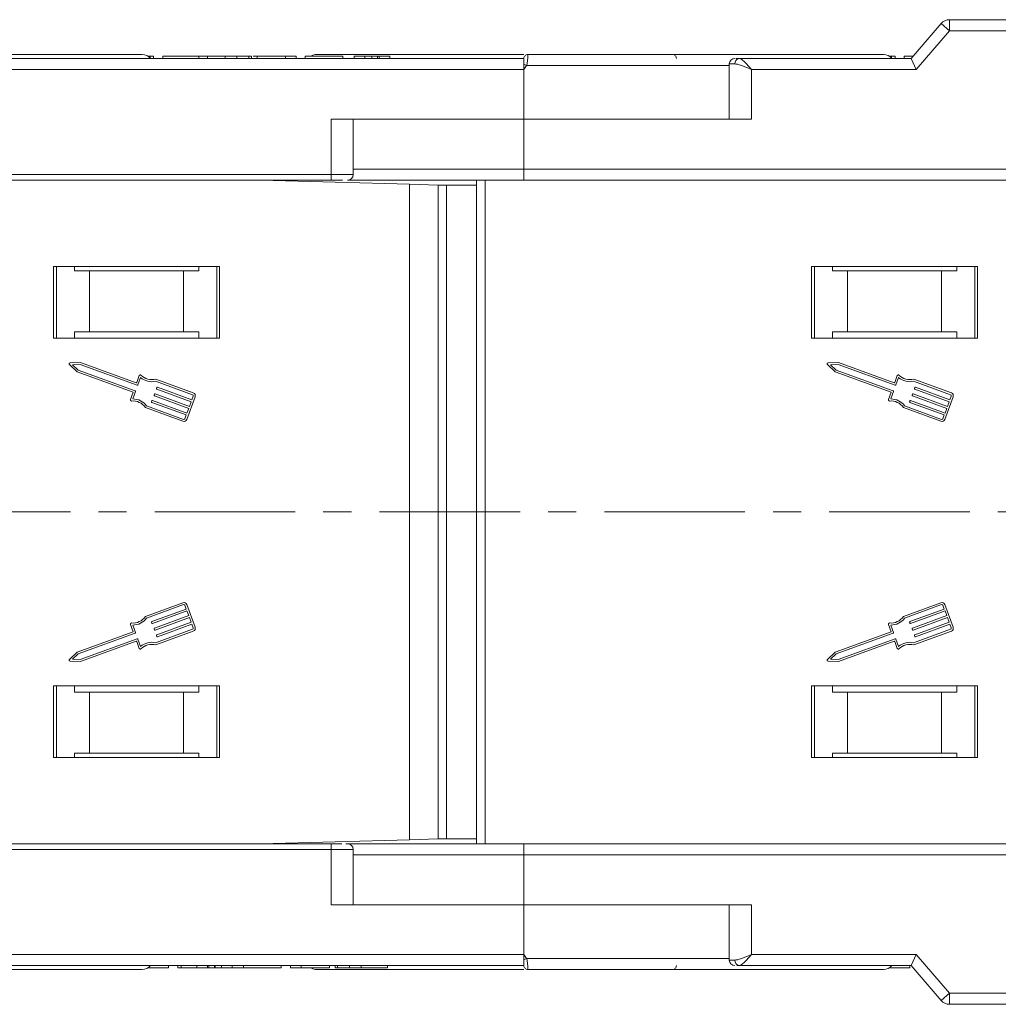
# Model space of a CAD drawing. Header units: millimetres. Extents: x 4144 to 5605, y 218 to 1251.
# Tile 12 of 45: x 4842 to 4930, y 482 to 571. Entities that reach past the tile are written whole.
import ezdxf

# ---------------------------------------------------------------- set-up
doc = ezdxf.new("R2010")
doc.units = ezdxf.units.MM
doc.linetypes.add('CENTERX2', pattern=[20.32, 12.7, -2.54, 2.54, -2.54])

msp = doc.modelspace()

# ---------------------------------------------------------------- linework, layer by layer
at = {"color": 7, "linetype": 'Continuous', "lineweight": 15}
for p, q in [((4925.95, 569.669), (4925.95, 570.669)), ((4978.49, 570.669), (4925.95, 570.669)), ((4925.191, 570.32), (4922.49, 567.169)), ((4922.95, 566.169), (4925.95, 569.669)), ((4925.95, 569.669), (4925.191, 570.32)), ((4925.95, 569.669), (4978.49, 569.669)), ((4887.49, 567.169), (4836.801, 567.169)), ((4853.706, 567.369), (4853.517, 567.369)), ((4853.706, 567.217), (4853.706, 567.369)), ((4854.026, 567.369), (4853.706, 567.369)), ((4858.118, 567.169), (4853.75, 567.169)), ((4854.026, 567.169), (4854.026, 567.369)), ((4854.86, 567.169), (4854.86, 567.369)), ((4858.118, 567.369), (4854.86, 567.369)), ((4858.118, 567.169), (4858.118, 567.369)), ((4858.898, 567.169), (4858.898, 567.369)), ((4861.9, 567.169), (4859.08, 567.169)), ((4860.497, 567.169), (4860.497, 567.369)), ((4861.551, 567.169), (4861.551, 567.369)), ((4862.639, 567.169), (4862.639, 567.369)), ((4862.862, 567.169), (4862.862, 567.369)), ((4882.976, 567.169), (4862.862, 567.169)), ((4863.375, 567.169), (4863.375, 567.369)), ((4865.939, 567.369), (4863.375, 567.369)), ((4865.939, 567.169), (4865.939, 567.369)), ((4866.9, 567.369), (4865.939, 567.369)), ((4866.9, 567.169), (4866.9, 567.369)), ((4867.734, 567.169), (4867.734, 567.369)), ((4871.131, 567.369), (4867.734, 567.369)), ((4871.131, 567.169), (4871.131, 567.369)), ((4873.118, 567.369), (4872.157, 567.369)), ((4872.157, 567.169), (4872.157, 567.369)), ((4873.118, 567.169), (4873.118, 567.369)), ((4873.755, 567.169), (4873.755, 567.369)), ((4874.27, 567.169), (4874.27, 567.369)), ((4874.4, 567.169), (4874.4, 567.369)), ((4874.4, 567.369), (4875.362, 567.369)), ((4875.362, 567.169), (4875.362, 567.369)), ((4887.49, 567.167), (4887.49, 567.169)), ((4887.84, 567.519), (4887.84, 567.519)), ((4922.49, 567.169), (4906.935, 567.169)), ((4920.706, 567.369), (4920.517, 567.369)), ((4920.706, 567.217), (4920.706, 567.369)), ((4921.026, 567.369), (4920.706, 567.369)), ((4922.49, 567.169), (4920.75, 567.169)), ((4921.026, 567.169), (4921.026, 567.369)), ((4921.86, 567.169), (4921.86, 567.369)), ((4922.662, 567.369), (4921.86, 567.369)), ((4922.49, 567.169), (4922.95, 566.169)), ((4837.919, 566.169), (4887.49, 566.169)), ((4887.724, 566.519), (4887.49, 566.169)), ((4887.49, 566.169), (4887.49, 561.669)), ((4906.053, 566.519), (4887.724, 566.519)), ((4906.053, 566.669), (4906.053, 561.669)), ((4906.562, 566.669), (4906.053, 566.669)), ((4908.053, 561.669), (4908.053, 566.169)), ((4908.053, 566.169), (4922.95, 566.169)), ((4887.49, 561.669), (4870.062, 561.669)), ((4870.062, 561.669), (4870.062, 556.669)), ((4872.062, 556.669), (4872.062, 561.669)), ((4887.49, 557.169), (4887.49, 561.669)), ((4887.49, 561.669), (4908.053, 561.669)), ((4887.49, 557.169), (4872.062, 557.169)), ((4978.49, 557.169), (4887.49, 557.169)), ((4887.49, 556.169), (4887.49, 557.169)), ((4870.062, 556.669), (4820.49, 556.669)), ((4870.062, 556.669), (4870.062, 556.169)), ((4872.062, 556.669), (4870.062, 556.669)), ((4820.49, 556.169), (4870.062, 556.169)), ((4863.731, 556.169), (4877.14, 555.792)), ((4864.553, 556.146), (4864.553, 556.169)), ((4865.233, 556.15), (4865.053, 556.167)), ((4865.053, 556.132), (4865.053, 556.167)), ((4865.586, 556.117), (4865.233, 556.15)), ((4865.233, 556.15), (4865.233, 556.127)), ((4877.14, 555.792), (4877.14, 518.669)), ((4879.752, 555.719), (4877.14, 555.792)), ((4879.752, 518.669), (4879.752, 555.719)), ((4879.752, 555.719), (4880.498, 555.719)), ((4880.498, 555.719), (4880.498, 518.669)), ((4883.2, 555.719), (4880.498, 555.719)), ((4883.2, 556.169), (4883.2, 518.669)), ((4884, 518.669), (4884, 556.169)), ((4978.49, 556.169), (4887.49, 556.169)), ((4859.99, 548.369), (4844.99, 548.369)), ((4844.99, 548.369), (4844.99, 541.869)), ((4845.24, 541.869), (4845.24, 548.369)), ((4846.876, 547.969), (4846.876, 548.369)), ((4858.104, 548.369), (4858.104, 547.969)), ((4859.74, 548.369), (4859.74, 541.869)), ((4859.99, 541.869), (4859.99, 548.369)), ((4928.49, 548.369), (4913.49, 548.369)), ((4913.49, 548.369), (4913.49, 541.869)), ((4913.74, 548.369), (4913.74, 541.869)), ((4915.376, 547.969), (4915.376, 548.369)), ((4926.604, 548.369), (4926.604, 547.969)), ((4928.24, 541.869), (4928.24, 548.369)), ((4928.49, 541.869), (4928.49, 548.369)), ((4846.876, 547.969), (4848.24, 547.969)), ((4848.24, 547.969), (4848.24, 542.469)), ((4856.74, 547.969), (4848.24, 547.969)), ((4856.74, 542.469), (4856.74, 547.969)), ((4856.74, 547.969), (4858.104, 547.969)), ((4916.74, 547.969), (4915.376, 547.969)), ((4916.74, 542.469), (4916.74, 547.969)), ((4925.24, 547.969), (4916.74, 547.969)), ((4925.24, 547.969), (4925.24, 542.469)), ((4926.604, 547.969), (4925.24, 547.969)), ((4846.876, 542.469), (4846.876, 541.869)), ((4848.24, 542.469), (4846.876, 542.469)), ((4856.74, 542.469), (4848.24, 542.469)), ((4858.104, 542.469), (4856.74, 542.469)), ((4858.104, 541.869), (4858.104, 542.469)), ((4915.376, 542.469), (4916.74, 542.469)), ((4915.376, 541.869), (4915.376, 542.469)), ((4916.74, 542.469), (4925.24, 542.469)), ((4925.24, 542.469), (4926.604, 542.469)), ((4926.604, 542.469), (4926.604, 541.869)), ((4844.99, 541.869), (4859.99, 541.869)), ((4913.49, 541.869), (4928.49, 541.869)), ((4846.415, 539.488), (4847.109, 538.838)), ((4847.422, 539.695), (4846.472, 539.646)), ((4847.395, 539.511), (4846.696, 539.475)), ((4846.696, 539.475), (4847.207, 538.997)), ((4852.555, 537.625), (4847.395, 539.511)), ((4852.447, 537.859), (4847.422, 539.695)), ((4914.915, 539.488), (4915.609, 538.838)), ((4915.922, 539.695), (4914.972, 539.646)), ((4915.895, 539.511), (4915.196, 539.475)), ((4915.196, 539.475), (4915.707, 538.997)), ((4921.055, 537.625), (4915.895, 539.511)), ((4920.947, 537.859), (4915.922, 539.695)), ((4847.109, 538.838), (4852.177, 536.987)), ((4847.207, 538.997), (4852.368, 537.111)), ((4852.732, 538.506), (4852.505, 537.886)), ((4915.609, 538.838), (4920.677, 536.987)), ((4915.707, 538.997), (4920.868, 537.111)), ((4921.232, 538.506), (4921.005, 537.886)), ((4852.856, 538.314), (4852.614, 537.652)), ((4857.553, 536.77), (4854.209, 537.992)), ((4857.616, 536.941), (4854.219, 538.183)), ((4921.356, 538.314), (4921.114, 537.652)), ((4926.053, 536.77), (4922.709, 537.992)), ((4926.116, 536.941), (4922.719, 538.183)), ((4852.177, 536.987), (4851.934, 536.324)), ((4852.395, 537.053), (4852.153, 536.39)), ((4854.068, 536.732), (4854.1, 536.818)), ((4857.201, 535.539), (4854.096, 536.674)), ((4854.158, 536.845), (4857.263, 535.711)), ((4854.287, 537.332), (4854.319, 537.418)), ((4857.42, 536.139), (4854.315, 537.274)), ((4854.377, 537.445), (4857.482, 536.31)), ((4920.677, 536.987), (4920.434, 536.324)), ((4920.895, 537.053), (4920.653, 536.39)), ((4922.568, 536.732), (4922.6, 536.818)), ((4925.701, 535.539), (4922.596, 536.674)), ((4922.658, 536.845), (4925.763, 535.711)), ((4922.787, 537.332), (4922.819, 537.418)), ((4925.92, 536.139), (4922.815, 537.274)), ((4922.877, 537.445), (4925.982, 536.31)), ((4853.849, 536.133), (4853.881, 536.218)), ((4856.982, 534.94), (4853.877, 536.074)), ((4853.939, 536.246), (4857.044, 535.111)), ((4857.028, 534.535), (4857.779, 536.59)), ((4857.263, 535.711), (4857.42, 536.139)), ((4857.482, 536.31), (4857.608, 536.653)), ((4922.349, 536.133), (4922.381, 536.218)), ((4925.482, 534.94), (4922.377, 536.074)), ((4922.439, 536.246), (4925.544, 535.111)), ((4925.528, 534.535), (4926.279, 536.59)), ((4925.763, 535.711), (4925.92, 536.139)), ((4925.982, 536.31), (4926.108, 536.653)), ((4853.28, 535.613), (4856.677, 534.371)), ((4853.396, 535.764), (4856.739, 534.543)), ((4856.856, 534.597), (4856.982, 534.94)), ((4857.044, 535.111), (4857.201, 535.539)), ((4921.78, 535.613), (4925.177, 534.371)), ((4921.896, 535.764), (4925.239, 534.543)), ((4925.356, 534.597), (4925.482, 534.94)), ((4925.544, 535.111), (4925.701, 535.539)), ((4877.14, 533.669), (4877.14, 496.546)), ((4879.752, 496.619), (4879.752, 533.669)), ((4880.498, 533.669), (4880.498, 496.619)), ((4883.2, 533.669), (4883.2, 496.169)), ((4884, 496.169), (4884, 533.669)), ((4856.677, 517.967), (4853.28, 516.725)), ((4853.396, 516.573), (4856.739, 517.795)), ((4856.982, 517.398), (4853.877, 516.264)), ((4853.939, 516.092), (4857.044, 517.227)), ((4856.856, 517.741), (4856.982, 517.398)), ((4857.779, 515.748), (4857.028, 517.803)), ((4857.044, 517.227), (4857.201, 516.799)), ((4925.177, 517.967), (4921.78, 516.725)), ((4921.896, 516.573), (4925.239, 517.795)), ((4925.482, 517.398), (4922.377, 516.264)), ((4922.439, 516.092), (4925.544, 517.227)), ((4925.356, 517.741), (4925.482, 517.398)), ((4926.279, 515.748), (4925.528, 517.803)), ((4925.544, 517.227), (4925.701, 516.799)), ((4853.849, 516.205), (4853.881, 516.12)), ((4857.201, 516.799), (4854.096, 515.664)), ((4854.158, 515.493), (4857.263, 516.627)), ((4857.263, 516.627), (4857.42, 516.199)), ((4922.349, 516.205), (4922.381, 516.12)), ((4925.701, 516.799), (4922.596, 515.664)), ((4922.658, 515.493), (4925.763, 516.627)), ((4925.763, 516.627), (4925.92, 516.199)), ((4852.177, 515.351), (4847.109, 513.5)), ((4851.934, 516.014), (4852.177, 515.351)), ((4852.395, 515.285), (4852.153, 515.948)), ((4854.068, 515.606), (4854.1, 515.52)), ((4857.553, 515.568), (4854.209, 514.346)), ((4854.219, 514.155), (4857.616, 515.397)), ((4857.42, 516.199), (4854.315, 515.064)), ((4854.377, 514.893), (4857.482, 516.028)), ((4857.482, 516.028), (4857.608, 515.685)), ((4920.677, 515.351), (4915.609, 513.5)), ((4920.434, 516.014), (4920.677, 515.351)), ((4920.895, 515.285), (4920.653, 515.948)), ((4922.568, 515.606), (4922.6, 515.52)), ((4926.053, 515.568), (4922.709, 514.346)), ((4922.719, 514.155), (4926.116, 515.397)), ((4925.92, 516.199), (4922.815, 515.064)), ((4922.877, 514.893), (4925.982, 516.028)), ((4925.982, 516.028), (4926.108, 515.685)), ((4847.207, 513.341), (4852.368, 515.227)), ((4852.555, 514.713), (4847.395, 512.827)), ((4847.422, 512.643), (4852.447, 514.479)), ((4852.505, 514.452), (4852.732, 513.832)), ((4852.856, 514.024), (4852.614, 514.686)), ((4854.287, 515.006), (4854.319, 514.92)), ((4915.707, 513.341), (4920.868, 515.227)), ((4921.055, 514.713), (4915.895, 512.827)), ((4915.922, 512.643), (4920.947, 514.479)), ((4921.005, 514.452), (4921.232, 513.832)), ((4921.356, 514.024), (4921.114, 514.686)), ((4922.787, 515.006), (4922.819, 514.92)), ((4847.109, 513.5), (4846.415, 512.85)), ((4846.472, 512.692), (4847.422, 512.643)), ((4846.696, 512.863), (4847.207, 513.341)), ((4847.395, 512.827), (4846.696, 512.863)), ((4915.609, 513.5), (4914.915, 512.85)), ((4914.972, 512.692), (4915.922, 512.643)), ((4915.196, 512.863), (4915.707, 513.341)), ((4915.895, 512.827), (4915.196, 512.863)), ((4859.99, 510.469), (4844.99, 510.469)), ((4844.99, 510.469), (4844.99, 503.969)), ((4845.24, 503.969), (4845.24, 510.469)), ((4846.876, 510.469), (4846.876, 509.869)), ((4858.104, 509.869), (4858.104, 510.469)), ((4859.74, 510.469), (4859.74, 503.969)), ((4859.99, 503.969), (4859.99, 510.469)), ((4928.49, 510.469), (4913.49, 510.469)), ((4913.49, 510.469), (4913.49, 503.969)), ((4913.74, 510.469), (4913.74, 503.969)), ((4915.376, 509.869), (4915.376, 510.469)), ((4926.604, 510.469), (4926.604, 509.869)), ((4928.24, 503.969), (4928.24, 510.469)), ((4928.49, 503.969), (4928.49, 510.469)), ((4846.876, 509.869), (4848.24, 509.869)), ((4848.24, 509.869), (4848.24, 504.369)), ((4848.24, 509.869), (4856.74, 509.869)), ((4856.74, 504.369), (4856.74, 509.869)), ((4856.74, 509.869), (4858.104, 509.869)), ((4916.74, 509.869), (4915.376, 509.869)), ((4916.74, 504.369), (4916.74, 509.869)), ((4925.24, 509.869), (4916.74, 509.869)), ((4926.604, 509.869), (4925.24, 509.869)), ((4925.24, 509.869), (4925.24, 504.369)), ((4844.99, 503.969), (4859.99, 503.969)), ((4848.24, 504.369), (4846.876, 504.369)), ((4846.876, 503.969), (4846.876, 504.369)), ((4848.24, 504.369), (4856.74, 504.369)), ((4858.104, 504.369), (4856.74, 504.369)), ((4858.104, 504.369), (4858.104, 503.969)), ((4913.49, 503.969), (4928.49, 503.969)), ((4915.376, 504.369), (4916.74, 504.369)), ((4915.376, 503.969), (4915.376, 504.369)), ((4916.74, 504.369), (4925.24, 504.369)), ((4925.24, 504.369), (4926.604, 504.369)), ((4926.604, 504.369), (4926.604, 503.969)), ((4870.062, 496.169), (4820.49, 496.169)), ((4877.14, 496.546), (4863.731, 496.169)), ((4864.553, 496.169), (4864.553, 496.192)), ((4865.053, 496.171), (4865.053, 496.206)), ((4865.053, 496.171), (4865.233, 496.188)), ((4865.233, 496.188), (4865.586, 496.221)), ((4865.233, 496.211), (4865.233, 496.188)), ((4870.062, 495.669), (4870.062, 496.169)), ((4877.14, 496.546), (4879.752, 496.619)), ((4880.498, 496.619), (4879.752, 496.619)), ((4880.498, 496.619), (4883.2, 496.619)), ((4887.49, 496.169), (4887.49, 495.169)), ((4887.49, 496.169), (4978.49, 496.169)), ((4820.49, 495.669), (4870.062, 495.669)), ((4870.062, 495.669), (4870.062, 490.669)), ((4870.062, 495.669), (4872.062, 495.669)), ((4872.062, 490.669), (4872.062, 495.669)), ((4872.062, 495.169), (4887.49, 495.169)), ((4887.49, 490.669), (4887.49, 495.169)), ((4887.49, 495.169), (4978.49, 495.169)), ((4870.062, 490.669), (4887.49, 490.669)), ((4887.49, 490.669), (4887.49, 486.169)), ((4908.053, 490.669), (4887.49, 490.669)), ((4906.053, 490.669), (4906.053, 485.669)), ((4908.053, 486.169), (4908.053, 490.669)), ((4887.49, 486.169), (4837.919, 486.169)), ((4887.49, 486.169), (4887.724, 485.819)), ((4922.95, 486.169), (4908.053, 486.169)), ((4922.49, 485.169), (4922.95, 486.169)), ((4925.95, 482.669), (4922.95, 486.169)), ((4836.801, 485.169), (4887.49, 485.169)), ((4853.75, 485.169), (4858.49, 485.169)), ((4855.372, 485.169), (4855.372, 484.969)), ((4856.206, 484.969), (4856.206, 485.169)), ((4856.526, 484.969), (4856.526, 485.169)), ((4857.926, 484.969), (4857.926, 485.169)), ((4858.888, 485.169), (4858.888, 484.969)), ((4859.018, 485.169), (4859.018, 484.969)), ((4859.533, 485.169), (4859.533, 484.969)), ((4859.603, 485.169), (4859.603, 484.969)), ((4860.17, 485.169), (4860.17, 484.969)), ((4860.17, 485.169), (4870.426, 485.169)), ((4861.131, 484.969), (4861.131, 485.169)), ((4862.157, 484.969), (4862.157, 485.169)), ((4865.554, 484.969), (4865.554, 485.169)), ((4866.388, 484.969), (4866.388, 485.169)), ((4867.349, 484.969), (4867.349, 485.169)), ((4869.913, 484.969), (4869.913, 485.169)), ((4870.426, 484.969), (4870.426, 485.169)), ((4870.649, 485.169), (4870.649, 484.969)), ((4871.388, 485.169), (4874.208, 485.169)), ((4871.737, 485.169), (4871.737, 484.969)), ((4872.791, 485.169), (4872.791, 484.969)), ((4875.17, 485.169), (4875.17, 484.969)), ((4875.17, 485.169), (4882.976, 485.169)), ((4887.724, 485.819), (4906.053, 485.819)), ((4906.562, 485.669), (4906.053, 485.669)), ((4906.723, 485.169), (4906.935, 485.169)), ((4906.935, 485.169), (4922.49, 485.169)), ((4920.75, 485.169), (4922.49, 485.169)), ((4922.372, 485.169), (4922.372, 484.969)), ((4922.49, 485.169), (4925.191, 482.018)), ((4855.372, 484.969), (4853.517, 484.969)), ((4856.526, 484.969), (4856.206, 484.969)), ((4857.926, 484.969), (4856.526, 484.969)), ((4858.888, 484.969), (4857.926, 484.969)), ((4859.603, 484.969), (4859.516, 484.969)), ((4861.131, 484.969), (4860.17, 484.969)), ((4865.554, 484.969), (4862.157, 484.969)), ((4867.349, 484.969), (4866.388, 484.969)), ((4869.913, 484.969), (4867.349, 484.969)), ((4887.84, 484.819), (4887.84, 484.819)), ((4922.372, 484.969), (4920.517, 484.969)), ((4925.191, 482.018), (4925.95, 482.669)), ((4978.49, 482.669), (4925.95, 482.669)), ((4925.95, 482.669), (4925.95, 481.669)), ((4925.95, 481.669), (4978.49, 481.669))]:
    msp.add_line(p, q, dxfattribs=at)
at = {"color": 1, "linetype": 'CENTERX2', "lineweight": 13}
msp.add_line((5456.103, 526.169), (4620.052, 526.169), dxfattribs=at)
at = {"color": 7, "linetype": 'Continuous', "lineweight": 15, "flags": 128}
msp.add_lwpolyline([(4887.49, 485.169), (4887.49, 485.169)], dxfattribs=at)
at = {"color": 7, "linetype": 'Continuous', "lineweight": 15}
for centre, radius, start, end in [((4925.95, 569.669), 1, 90, 139.39871), ((4852.99, 566.519), 1, 40.5416, 90), ((4868.77, 566.519), 1, 90, 121.78833), ((4887.84, 567.169), 0.35, 89.99809, 179.99965), ((4900.92, 567.169), 0.35, 0.00041, 90.00191), ((4906.553, 566.669), 0.5, 90, 180), ((4907.01, 566.725), 0.451, 99.5202, 187.08135), ((4919.99, 566.519), 1, 40.5416, 90), ((4851.946, 499.592), 75.89, 61.87179, 62.07191), ((4871.562, 556.669), 0.5, 270, 0), ((4846.477, 539.555), 0.0912, 92.951, 226.90808), ((4914.977, 539.555), 0.0912, 92.951, 226.90808), ((4852.817, 538.475), 0.0912, 44.41454, 159.92954), ((4853.851, 539.487), 1.355, 224.41454, 285.7472), ((4921.317, 538.475), 0.0912, 44.41454, 159.92954), ((4922.351, 539.487), 1.355, 224.41454, 285.7472), ((4852.462, 537.902), 0.0456, 249.92954, 339.92954), ((4852.571, 537.668), 0.0456, 249.92954, 339.92954), ((4853.851, 539.487), 1.538, 229.69289, 283.48884), ((4920.962, 537.902), 0.0456, 249.92954, 339.92954), ((4921.071, 537.668), 0.0456, 249.92954, 339.92954), ((4922.351, 539.487), 1.538, 229.69289, 283.48884), ((4852.352, 537.068), 0.0456, 339.92954, 69.92954), ((4854.111, 536.717), 0.0456, 159.92954, 249.92954), ((4854.143, 536.802), 0.0456, 69.92954, 159.92954), ((4854.33, 537.316), 0.0456, 159.92954, 249.92954), ((4854.362, 537.402), 0.0456, 69.92954, 159.92954), ((4857.522, 536.684), 0.0912, 339.92954, 69.92954), ((4857.522, 536.684), 0.274, 339.92954, 69.92954), ((4920.852, 537.068), 0.0456, 339.92954, 69.92954), ((4922.611, 536.717), 0.0456, 159.92954, 249.92954), ((4922.643, 536.802), 0.0456, 69.92954, 159.92954), ((4922.83, 537.316), 0.0456, 159.92954, 249.92954), ((4922.862, 537.402), 0.0456, 69.92954, 159.92954), ((4926.022, 536.684), 0.0912, 339.92954, 69.92954), ((4926.022, 536.684), 0.274, 339.92954, 69.92954), ((4852.02, 536.293), 0.0912, 159.92954, 275.44455), ((4852.157, 534.853), 1.355, 34.11188, 95.44455), ((4852.157, 534.853), 1.538, 36.37025, 90.1662), ((4853.892, 536.117), 0.0456, 159.92954, 249.92954), ((4853.923, 536.203), 0.0456, 69.92954, 159.92954), ((4920.52, 536.293), 0.0912, 159.92954, 275.44455), ((4920.657, 534.853), 1.355, 34.11188, 95.44455), ((4920.657, 534.853), 1.538, 36.37025, 90.1662), ((4922.392, 536.117), 0.0456, 159.92954, 249.92954), ((4922.423, 536.203), 0.0456, 69.92954, 159.92954), ((4856.771, 534.628), 0.274, 249.92954, 339.92954), ((4856.771, 534.628), 0.0912, 249.92954, 339.92954), ((4925.271, 534.628), 0.274, 249.92954, 339.92954), ((4925.271, 534.628), 0.0912, 249.92954, 339.92954), ((4856.771, 517.71), 0.274, 20.07046, 110.07046), ((4925.271, 517.71), 0.274, 20.07046, 110.07046), ((4856.771, 517.71), 0.0912, 20.07046, 110.07046), ((4925.271, 517.71), 0.0912, 20.07046, 110.07046), ((4852.157, 517.485), 1.355, 264.55545, 325.88812), ((4852.157, 517.485), 1.538, 269.8338, 323.62975), ((4853.892, 516.221), 0.0456, 110.07046, 200.07046), ((4920.657, 517.485), 1.355, 264.55545, 325.88812), ((4920.657, 517.485), 1.538, 269.8338, 323.62975), ((4922.392, 516.221), 0.0456, 110.07046, 200.07046), ((4852.02, 516.045), 0.0912, 84.55545, 200.07046), ((4853.923, 516.135), 0.0456, 200.07046, 290.07046), ((4854.111, 515.621), 0.0456, 110.07046, 200.07046), ((4854.143, 515.536), 0.0456, 200.07046, 290.07046), ((4857.522, 515.654), 0.0912, 290.07046, 20.07046), ((4857.522, 515.654), 0.274, 290.07046, 20.07046), ((4920.52, 516.045), 0.0912, 84.55545, 200.07046), ((4922.423, 516.135), 0.0456, 200.07046, 290.07046), ((4922.611, 515.621), 0.0456, 110.07046, 200.07046), ((4922.643, 515.536), 0.0456, 200.07046, 290.07046), ((4926.022, 515.654), 0.0912, 290.07046, 20.07046), ((4926.022, 515.654), 0.274, 290.07046, 20.07046), ((4852.352, 515.27), 0.0456, 290.07046, 20.07046), ((4852.462, 514.436), 0.0456, 20.07046, 110.07046), ((4852.571, 514.67), 0.0456, 20.07046, 110.07046), ((4854.33, 515.022), 0.0456, 110.07046, 200.07046), ((4854.362, 514.936), 0.0456, 200.07046, 290.07046), ((4920.852, 515.27), 0.0456, 290.07046, 20.07046), ((4920.962, 514.436), 0.0456, 20.07046, 110.07046), ((4921.071, 514.67), 0.0456, 20.07046, 110.07046), ((4922.83, 515.022), 0.0456, 110.07046, 200.07046), ((4922.862, 514.936), 0.0456, 200.07046, 290.07046), ((4852.817, 513.863), 0.0912, 200.07046, 315.58546), ((4853.851, 512.851), 1.538, 76.51116, 130.30711), ((4853.851, 512.851), 1.355, 74.2528, 135.58546), ((4921.317, 513.863), 0.0912, 200.07046, 315.58546), ((4922.351, 512.851), 1.538, 76.51116, 130.30711), ((4922.351, 512.851), 1.355, 74.2528, 135.58546), ((4846.477, 512.783), 0.0912, 133.09192, 267.049), ((4914.977, 512.783), 0.0912, 133.09192, 267.049), ((4871.562, 495.669), 0.5, 360, 90), ((4852.99, 485.819), 1, 270, 319.4584), ((4851.946, 552.746), 75.89, 297.92809, 298.12821), ((4887.84, 485.169), 0.35, 180.00057, 270.00191), ((4900.92, 485.169), 0.35, 269.99809, 359.99959), ((4906.553, 485.669), 0.5, 180, 270), ((4907.01, 485.613), 0.451, 172.91865, 260.4798), ((4919.99, 485.819), 1, 270, 319.4584), ((4868.77, 485.819), 1, 238.21167, 270), ((4925.95, 482.669), 1, 220.60129, 270)]:
    msp.add_arc(centre, radius, start, end, dxfattribs=at)
for points, knots in [([(4852.99, 567.519), (4852.944, 567.519), (4852.851, 567.519), (4852.08, 567.519), (4850.914, 567.519), (4849.442, 567.519), (4847.794, 567.519), (4845.855, 567.519), (4842.898, 567.519), (4839.464, 567.519), (4835.687, 567.519), (4832.451, 567.519), (4828.808, 567.519), (4824.819, 567.519), (4822.153, 567.519), (4820.84, 567.519)], [0, 0, 0, 0, 0.077726, 0.157824, 0.240135, 0.304454, 0.368763, 0.43443, 0.500087, 0.631237, 0.695556, 0.759865, 0.842185, 0.922281, 1, 1, 1, 1]), ([(4860.497, 567.369), (4860.364, 567.369), (4859.96, 567.369), (4859.305, 567.369), (4858.687, 567.369), (4858.26, 567.369), (4858.128, 567.369), (4858.12, 567.369), (4858.118, 567.369)], [0, 0, 0, 0, 0.101398, 0.306996, 0.506144, 0.685262, 0.924557, 1, 1, 1, 1]), ([(4861.551, 567.369), (4861.489, 567.369), (4861.365, 567.369), (4861.181, 567.369), (4861.005, 567.369), (4860.837, 567.369), (4860.668, 567.369), (4860.554, 567.369), (4860.497, 567.369)], [0, 0, 0, 0, 0.185429, 0.37219, 0.527708, 0.683877, 0.841678, 1, 1, 1, 1]), ([(4862.639, 567.369), (4862.579, 567.369), (4862.459, 567.369), (4862.142, 567.369), (4861.821, 567.369), (4861.58, 567.369), (4861.551, 567.369)], [0, 0, 0, 0, 0.250896, 0.502166, 0.940512, 1, 1, 1, 1]), ([(4862.862, 567.369), (4862.861, 567.369), (4862.86, 567.369), (4862.846, 567.369), (4862.821, 567.369), (4862.78, 567.369), (4862.723, 567.369), (4862.667, 567.369), (4862.639, 567.369)], [0, 0, 0, 0, 0.1539502, 0.3081809, 0.478699, 0.6499612, 0.8242026, 1, 1, 1, 1]), ([(4863.375, 567.369), (4863.295, 567.369), (4863.21, 567.369), (4863.041, 567.369), (4863.031, 567.369)], [0, 0, 0, 0, 0.939893, 1, 1, 1, 1]), ([(4887.49, 567.519), (4887.023, 567.519), (4885.564, 567.519), (4883.252, 567.519), (4880.585, 567.519), (4877.308, 567.519), (4874.519, 567.519), (4872.318, 567.519), (4870.846, 567.519), (4869.68, 567.519), (4868.909, 567.519), (4868.816, 567.519), (4868.77, 567.519)], [0, 0, 0, 0, 0.041736, 0.130335, 0.220805, 0.311261, 0.491949, 0.580563, 0.669162, 0.782576, 0.892928, 1, 1, 1, 1]), ([(4873.118, 567.369), (4873.121, 567.369), (4873.126, 567.369), (4873.175, 567.369), (4873.266, 567.369), (4873.384, 567.369), (4873.55, 567.369), (4873.677, 567.369), (4873.755, 567.369)], [0, 0, 0, 0, 0.292027, 0.504854, 0.613905, 0.723685, 0.829816, 1, 1, 1, 1]), ([(4873.755, 567.369), (4873.797, 567.369), (4873.881, 567.369), (4873.991, 567.369), (4874.085, 567.369), (4874.157, 567.369), (4874.22, 567.369), (4874.253, 567.369), (4874.27, 567.369)], [0, 0, 0, 0, 0.202387, 0.410907, 0.557829, 0.709472, 0.853224, 1, 1, 1, 1]), ([(4874.27, 567.369), (4874.289, 567.369), (4874.327, 567.369), (4874.355, 567.369), (4874.375, 567.369), (4874.387, 567.369), (4874.396, 567.369), (4874.399, 567.369), (4874.4, 567.369)], [0, 0, 0, 0, 0.193806, 0.393127, 0.544069, 0.695412, 0.847613, 1, 1, 1, 1]), ([(4887.49, 566.644), (4887.49, 566.736), (4887.49, 566.921), (4887.49, 567.083), (4887.49, 567.113), (4887.49, 567.122)], [0, 0, 0, 0, 0.412979, 0.825987, 1, 1, 1, 1]), ([(4887.84, 567.519), (4887.84, 567.512), (4887.841, 567.498), (4887.84, 567.395), (4887.838, 567.25), (4887.827, 567.066), (4887.807, 566.883), (4887.778, 566.697), (4887.741, 566.575), (4887.724, 566.519)], [0, 0, 0, 0, 0.172016, 0.312756, 0.499599, 0.630391, 0.758026, 0.889228, 1, 1, 1, 1]), ([(4919.99, 567.519), (4919.944, 567.519), (4919.851, 567.519), (4919.08, 567.519), (4917.914, 567.519), (4916.442, 567.519), (4914.794, 567.519), (4912.855, 567.519), (4909.898, 567.519), (4906.464, 567.519), (4902.687, 567.519), (4899.451, 567.519), (4895.808, 567.519), (4891.819, 567.519), (4889.153, 567.519), (4887.84, 567.519)], [0, 0, 0, 0, 0.077726, 0.157824, 0.240135, 0.304454, 0.368763, 0.43443, 0.500087, 0.631237, 0.695556, 0.759865, 0.842185, 0.922281, 1, 1, 1, 1]), ([(4906.935, 567.169), (4906.818, 567.169), (4906.692, 567.169), (4906.658, 567.169), (4906.655, 567.169)], [0, 0, 0, 0, 0.93147, 1, 1, 1, 1]), ([(4906.935, 567.169), (4907.003, 567.152), (4907.147, 567.116), (4907.426, 566.866), (4907.736, 566.536), (4907.947, 566.292), (4908.053, 566.169)], [0, 0, 0, 0, 0.23435, 0.498195, 0.748869, 1, 1, 1, 1]), ([(4908.053, 566.169), (4907.783, 566.285), (4907.365, 566.466), (4906.867, 566.637), (4906.657, 566.659), (4906.562, 566.669)], [0, 0, 0, 0, 0.4984129, 0.772928, 1, 1, 1, 1]), ([(4870.062, 556.169), (4870.22, 556.169), (4870.546, 556.169), (4870.907, 556.169), (4871.05, 556.169), (4871.083, 556.169)], [0, 0, 0, 0, 0.421218, 0.866389, 1, 1, 1, 1]), ([(4887.49, 556.169), (4886.169, 556.169), (4883.487, 556.169), (4879.461, 556.169), (4875.794, 556.169), (4873.149, 556.169), (4871.886, 556.169), (4871.562, 556.169)], [0, 0, 0, 0, 0.237768, 0.48291, 0.734957, 0.931973, 1, 1, 1, 1]), ([(4871.043, 496.169), (4871.023, 496.169), (4870.891, 496.169), (4870.545, 496.169), (4870.22, 496.169), (4870.062, 496.169)], [0, 0, 0, 0, 0.086648, 0.555949, 1, 1, 1, 1]), ([(4871.393, 496.169), (4871.773, 496.169), (4873.09, 496.169), (4875.793, 496.169), (4879.461, 496.169), (4883.486, 496.169), (4886.169, 496.169), (4887.49, 496.169)], [0, 0, 0, 0, 0.078774, 0.273543, 0.522647, 0.764968, 1, 1, 1, 1]), ([(4906.562, 485.669), (4906.657, 485.679), (4906.867, 485.701), (4907.365, 485.872), (4907.783, 486.053), (4908.053, 486.169)], [0, 0, 0, 0, 0.227063, 0.501587, 1, 1, 1, 1]), ([(4908.053, 486.169), (4907.947, 486.046), (4907.735, 485.801), (4907.426, 485.472), (4907.147, 485.222), (4907.003, 485.186), (4906.935, 485.169)], [0, 0, 0, 0, 0.251519, 0.501784, 0.765632, 1, 1, 1, 1]), ([(4887.49, 485.169), (4887.49, 485.18), (4887.49, 485.202), (4887.49, 485.375), (4887.49, 485.56), (4887.49, 485.676), (4887.49, 485.694)], [0, 0, 0, 0, 0.313357, 0.626713, 0.94007, 1, 1, 1, 1]), ([(4887.724, 485.819), (4887.741, 485.763), (4887.778, 485.64), (4887.807, 485.453), (4887.827, 485.272), (4887.838, 485.089), (4887.84, 484.943), (4887.841, 484.84), (4887.84, 484.826), (4887.84, 484.819)], [0, 0, 0, 0, 0.111798, 0.24433, 0.368648, 0.500401, 0.687223, 0.827968, 1, 1, 1, 1]), ([(4820.84, 484.819), (4822.153, 484.819), (4824.819, 484.819), (4828.808, 484.819), (4832.451, 484.819), (4835.687, 484.819), (4838.513, 484.819), (4841.174, 484.819), (4844.452, 484.819), (4847.24, 484.819), (4849.442, 484.819), (4850.914, 484.819), (4852.08, 484.819), (4852.851, 484.819), (4852.944, 484.819), (4852.99, 484.819)], [0, 0, 0, 0, 0.077724, 0.157824, 0.240135, 0.304454, 0.368763, 0.43443, 0.500087, 0.631237, 0.695556, 0.759865, 0.842185, 0.922283, 1, 1, 1, 1]), ([(4858.888, 484.969), (4858.889, 484.969), (4858.892, 484.969), (4858.902, 484.969), (4858.916, 484.969), (4858.937, 484.969), (4858.966, 484.969), (4859, 484.969), (4859.018, 484.969)], [0, 0, 0, 0, 0.155996, 0.312125, 0.480895, 0.650212, 0.823248, 1, 1, 1, 1]), ([(4859.018, 484.969), (4859.058, 484.969), (4859.134, 484.969), (4859.304, 484.969), (4859.439, 484.969), (4859.516, 484.969), (4859.533, 484.969)], [0, 0, 0, 0, 0.330398, 0.624767, 0.917361, 1, 1, 1, 1]), ([(4859.533, 484.969), (4859.62, 484.969), (4859.759, 484.969), (4859.934, 484.969), (4860.054, 484.969), (4860.164, 484.969), (4860.167, 484.969), (4860.17, 484.969)], [0, 0, 0, 0, 0.189329, 0.302222, 0.415612, 0.548732, 1, 1, 1, 1]), ([(4861.131, 484.969), (4861.155, 484.969), (4861.281, 484.969), (4861.634, 484.969), (4861.971, 484.969), (4862.157, 484.969)], [0, 0, 0, 0, 0.093087, 0.498871, 1, 1, 1, 1]), ([(4868.77, 484.819), (4868.816, 484.819), (4868.909, 484.819), (4869.68, 484.819), (4870.846, 484.819), (4872.318, 484.819), (4873.966, 484.819), (4875.906, 484.819), (4878.86, 484.819), (4882.306, 484.819), (4885.565, 484.819), (4887.023, 484.819), (4887.49, 484.819)], [0, 0, 0, 0, 0.107085, 0.217437, 0.330838, 0.419452, 0.508051, 0.598521, 0.688977, 0.869665, 0.958278, 1, 1, 1, 1]), ([(4870.426, 484.969), (4870.427, 484.969), (4870.427, 484.969), (4870.442, 484.969), (4870.467, 484.969), (4870.508, 484.969), (4870.565, 484.969), (4870.621, 484.969), (4870.649, 484.969)], [0, 0, 0, 0, 0.15395, 0.308181, 0.478699, 0.649961, 0.824203, 1, 1, 1, 1]), ([(4870.649, 484.969), (4870.709, 484.969), (4870.829, 484.969), (4871.146, 484.969), (4871.467, 484.969), (4871.708, 484.969), (4871.737, 484.969)], [0, 0, 0, 0, 0.2508959, 0.5021661, 0.9405117, 1, 1, 1, 1]), ([(4871.737, 484.969), (4871.799, 484.969), (4871.923, 484.969), (4872.107, 484.969), (4872.283, 484.969), (4872.451, 484.969), (4872.62, 484.969), (4872.734, 484.969), (4872.791, 484.969)], [0, 0, 0, 0, 0.185429, 0.37219, 0.527708, 0.683877, 0.841678, 1, 1, 1, 1]), ([(4872.791, 484.969), (4872.924, 484.969), (4873.328, 484.969), (4873.983, 484.969), (4874.601, 484.969), (4875.028, 484.969), (4875.159, 484.969), (4875.168, 484.969), (4875.17, 484.969)], [0, 0, 0, 0, 0.101398, 0.306996, 0.506144, 0.685262, 0.924557, 1, 1, 1, 1]), ([(4887.84, 484.819), (4889.153, 484.819), (4891.819, 484.819), (4895.808, 484.819), (4899.451, 484.819), (4902.687, 484.819), (4905.513, 484.819), (4908.174, 484.819), (4911.452, 484.819), (4914.24, 484.819), (4916.442, 484.819), (4917.914, 484.819), (4919.08, 484.819), (4919.851, 484.819), (4919.944, 484.819), (4919.99, 484.819)], [0, 0, 0, 0, 0.077724, 0.157824, 0.240135, 0.304454, 0.368763, 0.43443, 0.500087, 0.631237, 0.695556, 0.759865, 0.842185, 0.922283, 1, 1, 1, 1])]:
    msp.add_open_spline(points, degree=3, knots=knots, dxfattribs=at)
for points in [[(4882.976, 567.169), (4883.086, 567.169), (4883.306, 567.169), (4883.341, 567.169), (4883.358, 567.169)], [(4887.49, 566.169), (4887.49, 566.252), (4887.49, 566.417), (4887.49, 566.568), (4887.49, 566.644)], [(4887.49, 485.694), (4887.49, 485.77), (4887.49, 485.921), (4887.49, 486.086), (4887.49, 486.169)]]:
    msp.add_open_spline(points, degree=3, dxfattribs=at)

doc.saveas('drawing.dxf')
